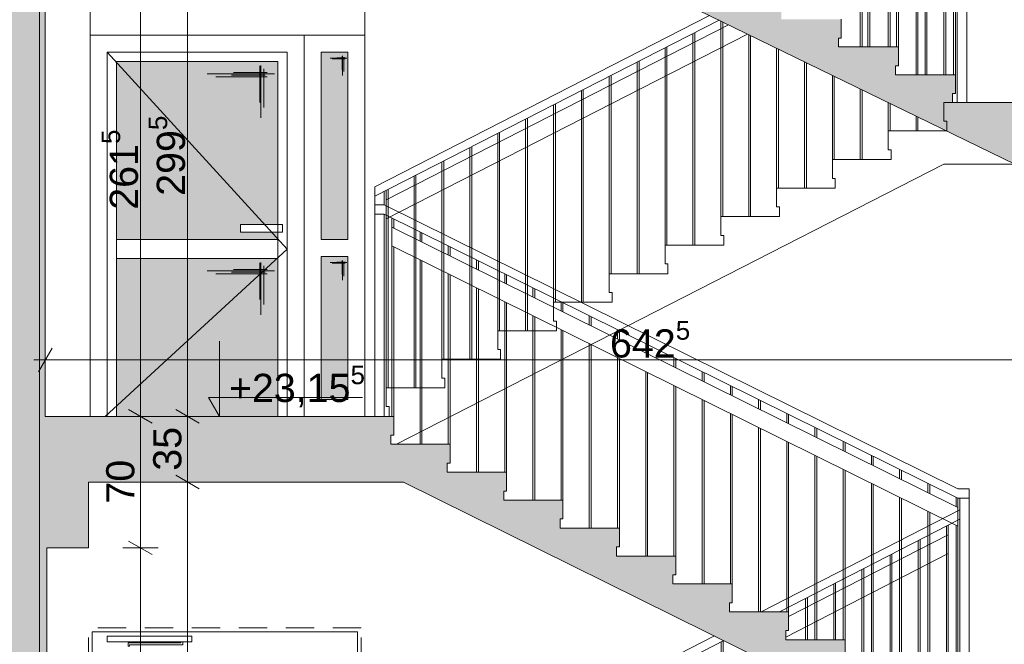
# Paper-space layout 'A-42 PRZEKRÓJ A-A' of a CAD drawing. Header units: millimetres. Extents: x 0 to 1114, y -5 to 726.
# Tile 81 of 92: x 478 to 530, y 413 to 447. Entities that reach past the tile are written whole.
import ezdxf
from ezdxf.xclip import XClip

# ---------------------------------------------------------------- set-up
doc = ezdxf.new("R2010")
doc.units = ezdxf.units.MM
doc.header["$MEASUREMENT"] = 0
doc.header["$XCLIPFRAME"] = 0
for name, pattern in [('DASHDOTX2', [1000, 500, -250, 0, -250]), ('LINIE_3', [25, 15, -10]), ('Przer. długie kreski', [2.5, 1.5, -1]), ('PRZERYWANA', [5.64444, 2.82222, -2.82222]), ('VERDECKT', [381, 254, -127])]:
    doc.linetypes.add(name, pattern=pattern)
for name, color, linetype, lineweight, true_color in [('A__balustrada_Nr_pióra__161', 7, 'Continuous', 5, 0x949494), ('A_osie_Nr_pióra__16', 7, 'Continuous', 5, 0x0f0f0f), ('A_pochwyt_Nr_pióra__161', 7, 'Continuous', 5, 0x949494), ('A_schody_Nr_pióra__9', 7, 'Continuous', 13, 0xadadad), ('A_stolarka_Nr_pióra__254', 7, 'Continuous', 5, 0xfdfdfd), ('A_stolarka_Nr_pióra__9', 7, 'Continuous', 13, 0xadadad), ('A_strop_Nr_pióra__9', 7, 'Continuous', 13, 0xadadad), ('A_widok_Nr_pióra__121', 7, 'Continuous', 5, 0xcacaca)]:
    doc.layers.add(name, color=color, linetype=linetype, lineweight=lineweight, true_color=true_color)
doc.layers.add('A_schody', color=7, linetype='Continuous')
doc.layers.add('A_stolarka', color=7, linetype='Continuous')
for name, color, linetype, lineweight in [('A_schody_Nr_pióra__1', 7, 'Continuous', 20), ('A_strop_Nr_pióra__1', 7, 'Continuous', 20), ('A_wymiary_Nr_pióra__1', 7, 'Continuous', 20), ('A_wymiary_Nr_pióra__2', 8, 'Continuous', 13), ('A_ściany_Nr_pióra__1', 7, 'Continuous', 20)]:
    doc.layers.add(name, color=color, linetype=linetype, lineweight=lineweight)
doc.styles.add('STYL_AUTOMATYCZNY_1', font='arial.ttf')
doc.styles.add('STYL_AUTOMATYCZNY_4', font='arial.ttf')

# ---------------------------------------------------------------- blocks, each defined once
blk = doc.blocks.new('Rysunek_1_1', base_point=(-1560.278, -148.908))
at = {"layer": 'A_schody', "linetype": 'Continuous', "lineweight": 0, "true_color": 0x000000}
h = blk.add_hatch(color=18, dxfattribs=at)
h.paths.add_polyline_path([(81.694, 140.929), (175.424, 140.929), (226.244, 140.929), (306.913, 140.929), (548.587, 140.929), (548.587, 244.87), (543.567, 244.87), (543.567, 243.12), (527.617, 243.12), (527.617, 243.652), (527.767, 243.652), (527.767, 244.652), (524.676, 244.652), (524.676, 245.185), (524.826, 245.185), (524.826, 246.185), (521.735, 246.185), (521.735, 246.718), (521.885, 246.718), (521.885, 247.718), (518.794, 247.718), (518.794, 248.251), (518.944, 248.251), (518.944, 249.251), (515.853, 249.251), (515.853, 249.784), (516.003, 249.784), (516.003, 250.784), (512.912, 250.784), (512.912, 251.317), (513.062, 251.317), (513.062, 252.317), (509.971, 252.317), (509.971, 252.85), (510.121, 252.85), (510.121, 253.85), (507.03, 253.85), (507.03, 254.383), (507.18, 254.383), (507.18, 255.383), (504.089, 255.383), (504.089, 255.916), (504.239, 255.916), (504.239, 256.916), (501.148, 256.916), (501.148, 257.449), (501.298, 257.449), (501.298, 258.449), (498.572, 258.449), (498.207, 258.449), (498.207, 258.982), (498.357, 258.982), (498.357, 259.982), (498.277, 259.982), (479.827, 259.982), (479.827, 286.332), (482.217, 286.332), (482.217, 290.162), (496.884, 290.162), (527.025, 274.725), (529.906, 273.25), (543.567, 273.25), (543.567, 276.2), (527.437, 276.2), (527.437, 276.727), (527.587, 276.727), (527.587, 277.727), (524.454, 277.727), (524.454, 278.255), (524.604, 278.255), (524.604, 279.255), (521.471, 279.255), (521.471, 279.783), (521.621, 279.783), (521.621, 280.783), (518.488, 280.783), (518.488, 281.31), (518.638, 281.31), (518.638, 282.31), (515.505, 282.31), (515.505, 282.838), (515.655, 282.838), (515.655, 283.838), (512.522, 283.838), (512.522, 284.366), (512.672, 284.366), (512.672, 285.366), (509.539, 285.366), (509.539, 285.894), (509.689, 285.894), (509.689, 286.894), (506.556, 286.894), (506.556, 287.421), (506.706, 287.421), (506.706, 288.421), (503.573, 288.421), (503.573, 288.949), (503.723, 288.949), (503.723, 289.949), (500.59, 289.949), (500.59, 290.477), (500.74, 290.477), (500.74, 291.477), (497.79, 291.477), (497.607, 291.477), (497.607, 292.005), (497.757, 292.005), (497.757, 293.005), (497.647, 293.005), (497.497, 293.005), (494.627, 293.005), (479.247, 293.005), (479.217, 293.005), (479.217, 319.235), (481.647, 319.235), (481.647, 323.105), (496.903, 323.105), (527.216, 307.736), (530.839, 305.9), (543.567, 305.9), (543.567, 309.21), (530.456, 309.21), (527.627, 309.21), (527.627, 309.736), (527.777, 309.736), (527.777, 310.736), (524.617, 310.736), (524.617, 311.262), (524.767, 311.262), (524.767, 312.262), (521.607, 312.262), (521.607, 312.788), (521.757, 312.788), (521.757, 313.788), (518.597, 313.788), (518.597, 314.314), (518.747, 314.314), (518.747, 315.314), (515.587, 315.314), (515.587, 315.84), (515.737, 315.84), (515.737, 316.84), (512.577, 316.84), (512.577, 317.366), (512.727, 317.366), (512.727, 318.366), (509.567, 318.366), (509.567, 318.892), (509.717, 318.892), (509.717, 319.892), (506.557, 319.892), (506.557, 320.418), (506.707, 320.418), (506.707, 321.418), (503.547, 321.418), (503.547, 321.944), (503.697, 321.944), (503.697, 322.944), (500.537, 322.944), (500.537, 323.47), (500.687, 323.47), (500.687, 324.47), (497.527, 324.47), (497.527, 324.493), (497.527, 324.996), (497.677, 324.996), (497.677, 325.996), (497.647, 325.996), (497.177, 325.996), (479.547, 325.996), (479.547, 351.996), (481.717, 351.996), (481.717, 355.946), (498.578, 355.946), (527.341, 341.136), (530.809, 339.35), (543.567, 339.35), (543.567, 342.65), (527.677, 342.65), (527.677, 343.181), (527.827, 343.181), (527.827, 344.181), (524.703, 344.181), (524.703, 344.712), (524.853, 344.712), (524.853, 345.712), (521.729, 345.712), (521.729, 346.244), (521.879, 346.244), (521.879, 347.244), (518.755, 347.244), (518.755, 347.775), (518.905, 347.775), (518.905, 348.775), (515.781, 348.775), (515.781, 349.306), (515.931, 349.306), (515.931, 350.306), (512.807, 350.306), (512.807, 350.838), (512.957, 350.838), (512.957, 351.838), (509.833, 351.838), (509.833, 352.369), (509.983, 352.369), (509.983, 353.369), (506.859, 353.369), (506.859, 353.9), (507.009, 353.9), (507.009, 354.9), (503.885, 354.9), (503.885, 355.432), (504.035, 355.432), (504.035, 356.432), (500.911, 356.432), (500.911, 356.963), (501.061, 356.963), (501.061, 357.963), (497.937, 357.963), (497.937, 357.981), (497.937, 358.495), (498.087, 358.495), (498.087, 359.495), (497.607, 359.495), (494.957, 359.495), (479.467, 359.495), (479.467, 385.725), (481.827, 385.725), (481.827, 389.495), (496.894, 389.495), (527.195, 374.445), (530.547, 372.78), (543.567, 372.78), (543.567, 375.94), (527.557, 375.94), (527.557, 376.433), (527.707, 376.433), (527.707, 377.433), (524.551, 377.433), (524.551, 377.926), (524.701, 377.926), (524.701, 378.926), (521.545, 378.926), (521.545, 379.419), (521.695, 379.419), (521.695, 380.419), (518.539, 380.419), (518.539, 380.912), (518.689, 380.912), (518.689, 381.912), (515.533, 381.912), (515.533, 382.405), (515.683, 382.405), (515.683, 383.405), (512.527, 383.405), (512.527, 383.898), (512.677, 383.898), (512.677, 384.898), (509.521, 384.898), (509.521, 385.391), (509.671, 385.391), (509.671, 386.391), (506.515, 386.391), (506.515, 386.884), (506.665, 386.884), (506.665, 387.884), (506.416, 387.884), (503.509, 387.884), (503.509, 388.377), (503.659, 388.377), (503.659, 389.377), (503.413, 389.377), (500.503, 389.377), (500.503, 389.87), (500.653, 389.87), (500.653, 390.87), (500.41, 390.87), (497.813, 390.87), (497.497, 390.87), (497.497, 391.363), (497.647, 391.363), (497.647, 392.363), (479.397, 392.363), (479.397, 418.623), (481.617, 418.623), (481.617, 422.123), (498.369, 422.123), (527.387, 407.759), (531.063, 405.94), (543.567, 405.94), (543.567, 409.28), (527.697, 409.28), (527.697, 409.765), (527.847, 409.765), (527.847, 410.765), (524.697, 410.765), (524.697, 411.25), (524.847, 411.25), (524.847, 412.25), (521.697, 412.25), (521.697, 412.735), (521.847, 412.735), (521.847, 413.735), (518.697, 413.735), (518.697, 414.22), (518.847, 414.22), (518.847, 415.22), (515.697, 415.22), (515.697, 415.705), (515.847, 415.705), (515.847, 416.705), (512.697, 416.705), (512.697, 417.189), (512.847, 417.189), (512.847, 418.189), (509.697, 418.189), (509.697, 418.674), (509.847, 418.674), (509.847, 419.674), (506.697, 419.674), (506.697, 420.159), (506.847, 420.159), (506.847, 421.159), (503.697, 421.159), (503.697, 421.644), (503.847, 421.644), (503.847, 422.644), (500.697, 422.644), (500.697, 423.129), (500.847, 423.129), (500.847, 424.129), (497.697, 424.129), (497.697, 424.614), (497.847, 424.614), (497.847, 425.614), (479.317, 425.614), (479.317, 451.774), (481.707, 451.774), (481.707, 455.544), (496.931, 455.544), (527.257, 440.792), (530.881, 439.03), (543.567, 439.03), (543.567, 442.31), (527.567, 442.31), (527.567, 442.785), (527.717, 442.785), (527.717, 443.785), (524.533, 443.785), (524.533, 444.261), (524.683, 444.261), (524.683, 445.261), (521.499, 445.261), (521.499, 445.737), (521.649, 445.737), (521.649, 446.737), (518.465, 446.737), (518.465, 447.213), (518.615, 447.213), (518.615, 448.213), (515.431, 448.213), (515.431, 448.689), (515.581, 448.689), (515.581, 449.689), (512.397, 449.689), (512.397, 450.165), (512.547, 450.165), (512.547, 451.165), (509.363, 451.165), (509.363, 451.641), (509.513, 451.641), (509.513, 452.641), (506.329, 452.641), (506.329, 453.117), (506.479, 453.117), (506.479, 454.117), (503.295, 454.117), (503.295, 454.593), (503.445, 454.593), (503.445, 455.593), (500.261, 455.593), (500.261, 456.069), (500.411, 456.069), (500.411, 457.069), (497.227, 457.069), (497.227, 457.545), (497.377, 457.545), (497.377, 458.545), (479.247, 458.545), (479.247, 484.675), (481.019, 484.675), (481.019, 488.575), (496.868, 488.575), (530.662, 472.1), (543.567, 472.1), (543.567, 475.18), (527.767, 475.18), (527.767, 475.645), (527.917, 475.645), (527.917, 476.645), (524.761, 476.645), (524.761, 477.11), (524.911, 477.11), (524.911, 478.11), (521.755, 478.11), (521.755, 478.576), (521.905, 478.576), (521.905, 479.576), (518.749, 479.576), (518.749, 480.041), (518.899, 480.041), (518.899, 481.041), (515.743, 481.041), (515.743, 481.507), (515.893, 481.507), (515.893, 482.507), (512.737, 482.507), (512.737, 482.972), (512.887, 482.972), (512.887, 483.972), (509.731, 483.972), (509.731, 484.438), (509.881, 484.438), (509.881, 485.438), (506.725, 485.438), (506.725, 485.903), (506.875, 485.903), (506.875, 486.903), (503.719, 486.903), (503.719, 487.369), (503.869, 487.369), (503.869, 488.369), (500.713, 488.369), (500.713, 488.834), (500.863, 488.834), (500.863, 489.834), (497.707, 489.834), (497.707, 490.3), (497.857, 490.3), (497.857, 491.3), (479.277, 491.3), (479.277, 517.52), (481.377, 517.52), (481.377, 521.533), (478.41, 521.533), (478.41, 524.133), (477.357, 524.133), (352.051, 524.133), (352.051, 536.095), (543.567, 536.095), (543.567, 527.836), (543.567, 524.133), (547.587, 524.133), (547.587, 521.533), (543.567, 521.533), (543.567, 517.54), (548.587, 517.54), (548.587, 540.961), (543.567, 540.961), (543.567, 539.119), (348.996, 539.119), (348.996, 564.681), (346.838, 564.681), (346.838, 562.317), (85.194, 562.317), (85.194, 564.681), (81.694, 564.681), (81.694, 553.481), (85.194, 553.481), (85.194, 558.993), (147.194, 558.993), (147.194, 524.281), (131.294, 524.281), (131.294, 520.056), (146.901, 520.056), (146.901, 517.255), (150.894, 517.255), (150.894, 491.056), (131.644, 491.056), (131.644, 491.558), (131.794, 491.558), (131.794, 492.558), (128.604, 492.558), (128.604, 493.06), (128.754, 493.06), (128.754, 494.06), (125.564, 494.06), (125.564, 494.562), (125.714, 494.562), (125.714, 495.562), (122.524, 495.562), (122.524, 496.065), (122.674, 496.065), (122.674, 497.065), (119.484, 497.065), (119.484, 497.567), (119.634, 497.567), (119.634, 498.567), (116.444, 498.567), (116.444, 499.069), (116.594, 499.069), (116.594, 500.069), (113.404, 500.069), (113.404, 500.571), (113.554, 500.571), (113.554, 501.571), (110.364, 501.571), (110.364, 502.074), (110.514, 502.074), (110.514, 503.074), (107.324, 503.074), (107.324, 503.576), (107.474, 503.576), (107.474, 504.576), (104.284, 504.576), (104.284, 505.078), (104.434, 505.078), (104.434, 506.078), (101.244, 506.078), (101.244, 506.581), (101.394, 506.581), (101.394, 507.581), (98.194, 507.581), (85.194, 507.581), (85.194, 504.381), (101.294, 504.381), (133.823, 488.306), (146.674, 488.306), (146.674, 484.256), (150.694, 484.256), (150.694, 458.206), (131.244, 458.206), (131.244, 458.69), (131.394, 458.69), (131.394, 459.69), (128.264, 459.69), (128.264, 460.174), (128.414, 460.174), (128.414, 461.174), (125.284, 461.174), (125.284, 461.658), (125.434, 461.658), (125.434, 462.658), (122.304, 462.658), (122.304, 463.142), (122.454, 463.142), (122.454, 464.142), (119.324, 464.142), (119.324, 464.626), (119.474, 464.626), (119.474, 465.626), (116.344, 465.626), (116.344, 466.11), (116.494, 466.11), (116.494, 467.11), (113.364, 467.11), (113.364, 467.594), (113.514, 467.594), (113.514, 468.594), (110.384, 468.594), (110.384, 469.078), (110.534, 469.078), (110.534, 470.078), (107.404, 470.078), (107.404, 470.562), (107.554, 470.562), (107.554, 471.562), (104.424, 471.562), (104.424, 472.046), (104.574, 472.046), (104.574, 473.046), (101.444, 473.046), (101.444, 473.531), (101.594, 473.531), (101.594, 474.531), (101.044, 474.531), (85.194, 474.531), (85.194, 471.531), (101.123, 471.531), (133.451, 455.431), (147.014, 455.431), (147.014, 451.371), (150.394, 451.371), (150.394, 425.231), (130.844, 425.231), (130.844, 425.744), (130.994, 425.744), (130.994, 426.744), (127.904, 426.744), (127.904, 427.258), (128.054, 427.258), (128.054, 428.258), (124.964, 428.258), (124.964, 428.771), (125.114, 428.771), (125.114, 429.771), (122.024, 429.771), (122.024, 430.285), (122.174, 430.285), (122.174, 431.285), (119.084, 431.285), (119.084, 431.799), (119.234, 431.799), (119.234, 432.799), (116.144, 432.799), (116.144, 433.312), (116.294, 433.312), (116.294, 434.312), (113.204, 434.312), (113.204, 434.826), (113.354, 434.826), (113.354, 435.826), (110.264, 435.826), (110.264, 436.34), (110.414, 436.34), (110.414, 437.34), (107.324, 437.34), (107.324, 437.853), (107.474, 437.853), (107.474, 438.853), (104.384, 438.853), (104.384, 439.367), (104.534, 439.367), (104.534, 440.367), (101.444, 440.367), (101.444, 440.881), (101.594, 440.881), (101.594, 441.881), (98.394, 441.881), (85.194, 441.881), (85.194, 438.631), (101.54, 438.631), (133.928, 421.956), (146.574, 421.956), (146.574, 418.066), (150.194, 418.066), (150.194, 391.956), (130.844, 391.956), (130.844, 392.467), (130.994, 392.467), (130.994, 393.467), (127.814, 393.467), (127.814, 393.978), (127.964, 393.978), (127.964, 394.978), (124.784, 394.978), (124.784, 395.49), (124.934, 395.49), (124.934, 396.49), (121.754, 396.49), (121.754, 397.001), (121.904, 397.001), (121.904, 398.001), (118.724, 398.001), (118.724, 398.512), (118.874, 398.512), (118.874, 399.512), (115.694, 399.512), (115.694, 400.024), (115.844, 400.024), (115.844, 401.024), (112.664, 401.024), (112.664, 401.535), (112.814, 401.535), (112.814, 402.535), (109.634, 402.535), (109.634, 403.046), (109.784, 403.046), (109.784, 404.046), (106.604, 404.046), (106.604, 404.558), (106.754, 404.558), (106.754, 405.558), (103.574, 405.558), (103.574, 406.069), (103.724, 406.069), (103.724, 407.069), (100.544, 407.069), (100.544, 407.581), (100.694, 407.581), (100.694, 408.581), (97.494, 408.581), (85.194, 408.581), (85.194, 405.431), (100.469, 405.431), (133.448, 388.981), (146.924, 388.981), (146.924, 385.311), (150.794, 385.311), (150.794, 358.881), (131.244, 358.881), (131.244, 359.376), (131.394, 359.376), (131.394, 360.376), (128.244, 360.376), (128.244, 360.871), (128.394, 360.871), (128.394, 361.871), (125.244, 361.871), (125.244, 362.367), (125.394, 362.367), (125.394, 363.367), (122.244, 363.367), (122.244, 363.862), (122.394, 363.862), (122.394, 364.862), (119.244, 364.862), (119.244, 365.358), (119.394, 365.358), (119.394, 366.358), (116.244, 366.358), (116.244, 366.853), (116.394, 366.853), (116.394, 367.853), (113.244, 367.853), (113.244, 368.349), (113.394, 368.349), (113.394, 369.349), (110.244, 369.349), (110.244, 369.844), (110.394, 369.844), (110.394, 370.844), (107.244, 370.844), (107.244, 371.34), (107.394, 371.34), (107.394, 372.34), (104.244, 372.34), (104.244, 372.835), (104.394, 372.835), (104.394, 373.835), (101.244, 373.835), (101.244, 374.331), (101.394, 374.331), (101.394, 375.331), (98.194, 375.331), (85.194, 375.331), (85.194, 372.331), (100.9, 372.331), (134.251, 355.706), (146.737, 355.706), (146.737, 352.136), (150.694, 352.136), (150.694, 325.906), (150.494, 325.906), (131.144, 325.906), (131.144, 326.408), (131.294, 326.408), (131.294, 327.408), (128.164, 327.408), (128.164, 327.91), (128.314, 327.91), (128.314, 328.91), (125.184, 328.91), (125.184, 329.412), (125.334, 329.412), (125.334, 330.412), (122.204, 330.412), (122.204, 330.915), (122.354, 330.915), (122.354, 331.915), (119.224, 331.915), (119.224, 332.417), (119.374, 332.417), (119.374, 333.417), (116.244, 333.417), (116.244, 333.919), (116.394, 333.919), (116.394, 334.919), (113.264, 334.919), (113.264, 335.421), (113.414, 335.421), (113.414, 336.421), (110.284, 336.421), (110.284, 336.924), (110.434, 336.924), (110.434, 337.924), (107.304, 337.924), (107.304, 338.426), (107.454, 338.426), (107.454, 339.426), (104.324, 339.426), (104.324, 339.928), (104.474, 339.928), (104.474, 340.928), (101.344, 340.928), (101.344, 341.431), (101.494, 341.431), (101.494, 342.431), (98.294, 342.431), (85.194, 342.431), (85.194, 339.231), (101.379, 339.231), (134.06, 322.756), (146.544, 322.756), (146.544, 319.066), (150.494, 319.066), (150.494, 292.856), (130.894, 292.856), (130.844, 292.856), (130.844, 293.321), (130.994, 293.321), (130.994, 294.321), (127.884, 294.321), (127.884, 294.787), (128.034, 294.787), (128.034, 295.787), (124.924, 295.787), (124.924, 296.253), (125.074, 296.253), (125.074, 297.253), (121.964, 297.253), (121.964, 297.719), (122.114, 297.719), (122.114, 298.719), (119.004, 298.719), (119.004, 299.185), (119.154, 299.185), (119.154, 300.185), (116.044, 300.185), (116.044, 300.651), (116.194, 300.651), (116.194, 301.651), (113.084, 301.651), (113.084, 302.117), (113.234, 302.117), (113.234, 303.117), (110.124, 303.117), (110.124, 303.583), (110.274, 303.583), (110.274, 304.583), (107.164, 304.583), (107.164, 305.049), (107.314, 305.049), (107.314, 306.049), (104.204, 306.049), (104.204, 306.515), (104.354, 306.515), (104.354, 307.515), (101.244, 307.515), (101.244, 307.981), (101.394, 307.981), (101.394, 308.981), (98.194, 308.981), (85.194, 308.981), (85.194, 306.131), (100.659, 306.131), (132.664, 290.281), (147.001, 290.281), (147.001, 286.281), (150.794, 286.281), (150.894, 286.281), (150.894, 260.081), (150.794, 260.081), (131.544, 260.081), (131.544, 260.54), (131.694, 260.54), (131.694, 261.54), (128.514, 261.54), (128.514, 261.999), (128.664, 261.999), (128.664, 262.999), (125.484, 262.999), (125.484, 263.458), (125.634, 263.458), (125.634, 264.458), (122.454, 264.458), (122.454, 264.917), (122.604, 264.917), (122.604, 265.917), (119.424, 265.917), (119.424, 266.376), (119.574, 266.376), (119.574, 267.376), (116.394, 267.376), (116.394, 267.835), (116.544, 267.835), (116.544, 268.835), (113.364, 268.835), (113.364, 269.294), (113.514, 269.294), (113.514, 270.294), (110.334, 270.294), (110.334, 270.753), (110.484, 270.753), (110.484, 271.753), (107.304, 271.753), (107.304, 272.212), (107.454, 272.212), (107.454, 273.212), (104.274, 273.212), (104.274, 273.671), (104.424, 273.671), (104.424, 274.671), (101.244, 274.671), (101.244, 275.131), (101.394, 275.131), (101.394, 276.131), (98.194, 276.131), (85.194, 276.131), (85.194, 276.281), (81.694, 276.281), (81.694, 161.081)])
h.paths.add_polyline_path([(85.194, 241.081), (99.89, 241.081), (133.69, 224.181), (146.852, 224.181), (146.852, 220.611), (150.594, 220.611), (150.594, 194.081), (134.194, 194.081), (130.994, 194.081), (130.844, 194.081), (130.844, 194.581), (130.994, 194.581), (130.994, 195.581), (127.874, 195.581), (127.874, 196.081), (128.024, 196.081), (128.024, 197.081), (124.904, 197.081), (124.904, 197.581), (125.054, 197.581), (125.054, 198.581), (121.934, 198.581), (121.934, 199.081), (122.084, 199.081), (122.084, 200.081), (118.964, 200.081), (118.964, 200.581), (119.114, 200.581), (119.114, 201.581), (115.994, 201.581), (115.994, 202.081), (116.144, 202.081), (116.144, 203.081), (113.024, 203.081), (113.024, 203.581), (113.174, 203.581), (113.174, 204.581), (110.054, 204.581), (110.054, 205.081), (110.204, 205.081), (110.204, 206.081), (107.084, 206.081), (107.084, 206.581), (107.234, 206.581), (107.234, 207.581), (104.114, 207.581), (104.114, 208.081), (104.264, 208.081), (104.264, 209.081), (101.144, 209.081), (101.144, 209.581), (101.294, 209.581), (101.294, 210.581), (85.694, 210.581), (85.194, 210.581)], flags=0)
h.paths.add_polyline_path([(85.194, 207.481), (100.985, 207.481), (134.051, 190.781), (147.294, 190.781), (147.294, 187.311), (150.694, 187.311), (150.694, 161.081), (129.144, 161.081), (129.144, 161.711), (129.294, 161.711), (129.294, 162.711), (126.2, 162.711), (126.2, 163.341), (126.35, 163.341), (126.35, 164.341), (123.255, 164.341), (123.255, 164.971), (123.405, 164.971), (123.405, 165.971), (120.311, 165.971), (120.311, 166.601), (120.461, 166.601), (120.461, 167.601), (117.366, 167.601), (117.366, 168.231), (117.516, 168.231), (117.516, 169.231), (114.422, 169.231), (114.422, 169.861), (114.572, 169.861), (114.572, 170.861), (111.477, 170.861), (111.477, 171.491), (111.627, 171.491), (111.627, 172.491), (108.533, 172.491), (108.533, 173.121), (108.683, 173.121), (108.683, 174.121), (105.588, 174.121), (105.588, 174.751), (105.738, 174.751), (105.738, 175.751), (102.644, 175.751), (102.644, 176.381), (102.794, 176.381), (102.794, 177.381), (99.594, 177.381), (85.694, 177.381), (85.194, 177.381)], flags=0)
h.paths.add_polyline_path([(98.194, 243.581), (85.194, 243.581), (85.194, 273.581), (100.052, 273.581), (134.109, 257.181), (146.856, 257.181), (146.856, 253.581), (150.794, 253.581), (150.794, 227.081), (131.244, 227.081), (131.244, 227.581), (131.394, 227.581), (131.394, 228.581), (128.244, 228.581), (128.244, 229.081), (128.394, 229.081), (128.394, 230.081), (125.244, 230.081), (125.244, 230.581), (125.394, 230.581), (125.394, 231.581), (122.244, 231.581), (122.244, 232.081), (122.394, 232.081), (122.394, 233.081), (119.244, 233.081), (119.244, 233.581), (119.394, 233.581), (119.394, 234.581), (116.244, 234.581), (116.244, 235.081), (116.394, 235.081), (116.394, 236.081), (113.244, 236.081), (113.244, 236.581), (113.394, 236.581), (113.394, 237.581), (110.244, 237.581), (110.244, 238.081), (110.394, 238.081), (110.394, 239.081), (107.244, 239.081), (107.244, 239.581), (107.394, 239.581), (107.394, 240.581), (104.244, 240.581), (104.244, 241.081), (104.394, 241.081), (104.394, 242.081), (101.244, 242.081), (101.244, 242.581), (101.394, 242.581), (101.394, 243.581)], flags=0)
h.paths.add_polyline_path([(172.924, 149.057), (153.247, 149.057), (153.247, 526.588), (172.924, 526.588)], flags=0)
h.paths.add_polyline_path([(153.247, 529.128), (153.247, 540.019), (153.247, 558.993), (197.906, 558.993), (197.906, 529.128), (175.424, 529.128)], flags=0)
h.paths.add_polyline_path([(175.424, 458.356), (175.424, 487.895), (224.744, 487.895), (224.744, 479.356), (226.244, 479.356), (226.244, 491.056), (175.424, 491.056), (175.424, 520.915), (224.744, 520.915), (224.744, 512.056), (226.244, 512.056), (226.244, 526.757), (254.323, 526.757), (254.323, 149.057), (226.244, 149.057), (226.244, 161.081), (175.424, 161.081), (175.424, 190.716), (224.744, 190.716), (224.744, 182.081), (226.244, 182.081), (226.244, 194.081), (175.424, 194.081), (175.424, 223.904), (224.744, 223.904), (224.744, 215.081), (226.244, 215.081), (226.244, 227.081), (175.424, 227.081), (175.424, 257.094), (224.744, 257.094), (224.744, 248.081), (226.244, 248.081), (226.244, 260.081), (175.424, 260.081), (175.424, 289.86), (224.744, 289.86), (224.744, 281.081), (226.244, 281.081), (226.244, 292.856), (175.424, 292.856), (175.424, 322.879), (224.744, 322.879), (224.744, 313.856), (226.244, 313.856), (226.244, 325.906), (175.424, 325.906), (175.424, 355.9), (224.744, 355.9), (224.744, 346.906), (226.244, 346.906), (226.244, 359.081), (175.424, 359.081), (175.424, 388.92), (224.744, 388.92), (224.744, 380.081), (226.244, 380.081), (226.244, 392.156), (175.424, 392.156), (175.424, 421.855), (224.744, 421.855), (224.744, 413.156), (226.244, 413.156), (226.244, 425.381), (175.424, 425.381), (175.424, 454.875), (224.744, 454.875), (224.744, 446.381), (226.244, 446.381), (226.244, 458.356)], flags=0)
h.paths.add_polyline_path([(224.744, 529.128), (198.906, 529.128), (198.906, 558.993), (214.553, 558.993), (214.553, 554.428), (218.278, 554.428), (218.278, 558.993), (280.423, 558.993), (280.423, 554.428), (284.064, 554.428), (284.064, 558.993), (332.796, 558.993), (346.125, 558.993), (346.125, 552.476), (347.029, 552.476), (347.029, 524.133), (332.796, 524.133), (311.061, 524.133), (311.061, 529.128), (305.413, 529.128), (256.333, 529.128), (254.833, 529.128), (226.244, 529.128)], flags=0)
h.paths.add_polyline_path([(255.709, 227.081), (255.709, 253.581), (259.467, 253.581), (259.467, 256.491), (278.972, 256.491), (278.972, 253.581), (283.324, 253.581), (283.324, 248.081), (285.053, 248.081), (285.053, 260.081), (256.323, 260.081), (255.823, 260.081), (255.823, 286.356), (258.688, 286.356), (258.688, 289.266), (279.283, 289.266), (279.283, 286.356), (283.254, 286.356), (283.254, 281.081), (285.053, 281.081), (285.053, 292.856), (256.323, 292.856), (255.823, 292.856), (255.823, 319.066), (258.343, 319.066), (258.343, 322.256), (279.153, 322.256), (279.153, 319.066), (283.634, 319.066), (283.634, 313.856), (285.053, 313.856), (285.053, 325.906), (256.323, 325.906), (255.823, 325.906), (255.823, 352.136), (258.283, 352.136), (258.283, 355.416), (279.133, 355.416), (279.133, 352.136), (283.504, 352.136), (283.504, 346.906), (285.053, 346.906), (285.053, 359.081), (256.323, 359.081), (255.823, 359.081), (255.823, 385.311), (258.573, 385.311), (258.573, 388.571), (279.593, 388.571), (279.593, 385.311), (283.494, 385.311), (283.494, 380.081), (285.053, 380.081), (285.053, 392.156), (256.323, 392.156), (255.823, 392.156), (255.823, 418.066), (258.523, 418.066), (258.523, 421.666), (279.293, 421.666), (279.293, 418.066), (283.494, 418.066), (283.494, 413.156), (285.053, 413.156), (285.053, 425.381), (256.323, 425.381), (255.823, 425.381), (255.823, 451.371), (258.099, 451.371), (258.099, 455.501), (279.815, 455.501), (279.815, 451.371), (283.574, 451.371), (283.574, 446.381), (285.053, 446.381), (285.053, 458.356), (256.323, 458.356), (255.823, 458.356), (255.823, 484.206), (258.703, 484.206), (258.703, 488.306), (279.604, 488.306), (279.583, 484.206), (283.574, 484.206), (283.574, 479.356), (285.053, 479.356), (285.053, 491.056), (256.323, 491.056), (255.823, 491.056), (255.823, 517.226), (258.689, 517.226), (258.689, 519.525), (258.689, 521.328), (255.923, 521.328), (255.923, 528.128), (283.474, 528.128), (283.474, 521.328), (279.543, 521.328), (279.543, 517.226), (283.674, 517.226), (283.674, 512.056), (285.053, 512.056), (285.053, 527.628), (305.413, 527.628), (305.413, 149.057), (285.053, 149.057), (285.053, 161.081), (256.323, 161.081), (255.823, 161.081), (255.823, 187.581), (258.382, 187.581), (258.382, 190.681), (279.823, 190.681), (279.823, 187.581), (283.474, 187.581), (283.474, 182.081), (285.053, 182.081), (285.053, 194.081), (256.323, 194.081), (255.823, 194.081), (255.823, 220.581), (258.433, 220.581), (258.433, 223.491), (279.303, 223.491), (279.303, 220.581), (283.413, 220.581), (283.413, 215.081), (285.053, 215.081), (285.053, 227.081), (256.209, 227.081)], flags=0)
h.paths.add_polyline_path([(306.913, 289.828), (477.357, 289.828), (477.357, 260.081), (306.913, 260.081)], flags=0)
h.paths.add_polyline_path([(458.097, 161.081), (306.913, 161.081), (306.913, 190.96), (458.097, 190.96)], flags=0)
h.paths.add_polyline_path([(306.913, 458.356), (306.913, 488.028), (477.357, 488.028), (477.357, 458.356)], flags=0)
h.paths.add_polyline_path([(306.913, 425.381), (306.913, 455.328), (477.357, 455.328), (477.357, 425.381)], flags=0)
h.paths.add_polyline_path([(477.357, 392.156), (306.913, 392.156), (306.913, 422.353), (477.357, 422.353), (477.357, 392.363)], flags=0)
h.paths.add_polyline_path([(477.357, 491.056), (306.913, 491.056), (306.913, 521.064), (477.357, 521.064)], flags=0)
h.paths.add_polyline_path([(306.913, 193.881), (306.913, 224.053), (477.357, 224.053), (477.357, 193.881), (458.097, 193.881)], flags=0)
h.paths.add_polyline_path([(306.913, 325.906), (306.913, 356.053), (477.357, 356.053), (477.357, 325.906)], flags=0)
h.paths.add_polyline_path([(306.913, 389.128), (477.357, 389.128), (477.357, 359.081), (306.913, 359.081)], flags=0)
h.paths.add_polyline_path([(477.357, 292.856), (306.913, 292.856), (306.913, 322.878), (477.357, 322.878)], flags=0)
h.paths.add_polyline_path([(306.913, 257.053), (477.357, 257.053), (477.357, 227.081), (306.913, 227.081)], flags=0)
h.paths.add_polyline_path([(460.097, 161.23), (459.597, 161.23), (459.597, 190.96), (477.357, 190.96), (477.357, 187.48), (482.007, 187.48), (482.007, 190.96), (498.336, 190.96), (519.447, 181.159), (521.347, 180.277), (521.347, 179.775), (543.567, 179.775), (543.567, 161.23)], flags=0)
h.paths.add_polyline_path([(479.747, 220.551), (482.078, 220.551), (482.078, 224.303), (496.973, 224.303), (527.249, 209.225), (530.883, 207.415), (543.567, 207.415), (543.567, 182.775), (522.45, 182.775), (519.677, 182.775), (519.677, 184.164), (516.687, 184.164), (516.687, 185.552), (513.697, 185.552), (513.697, 186.94), (510.707, 186.94), (510.707, 188.328), (507.717, 188.328), (507.717, 189.716), (504.727, 189.716), (504.727, 191.104), (501.737, 191.104), (501.737, 192.492), (498.747, 192.492), (498.747, 193.881), (497.557, 193.881), (479.747, 193.881)], flags=0)
h.paths.add_polyline_path([(479.827, 253.051), (481.977, 253.051), (481.977, 256.781), (498.162, 256.781), (527.183, 241.654), (528.401, 241.02), (529.443, 241.02), (543.567, 241.02), (543.567, 210.76), (530.484, 210.76), (527.727, 210.76), (527.727, 211.236), (527.877, 211.236), (527.877, 212.236), (524.74, 212.236), (524.74, 212.712), (524.89, 212.712), (524.89, 213.712), (521.753, 213.712), (521.753, 214.189), (521.903, 214.189), (521.903, 215.189), (518.766, 215.189), (518.766, 215.665), (518.916, 215.665), (518.916, 216.665), (515.779, 216.665), (515.779, 217.142), (515.929, 217.142), (515.929, 218.142), (512.792, 218.142), (512.792, 218.618), (512.942, 218.618), (512.942, 219.618), (509.805, 219.618), (509.805, 220.095), (509.955, 220.095), (509.955, 221.095), (506.818, 221.095), (506.818, 221.571), (506.968, 221.571), (506.968, 222.571), (503.831, 222.571), (503.831, 223.048), (503.981, 223.048), (503.981, 224.048), (500.844, 224.048), (500.844, 224.524), (500.994, 224.524), (500.994, 225.524), (497.994, 225.524), (497.857, 225.524), (497.857, 226.001), (498.007, 226.001), (498.007, 227.001), (497.597, 227.001), (479.827, 227.001)], flags=0)
at = {"layer": 'A_stolarka', "linetype": 'Continuous', "lineweight": 0, "true_color": 0x2d2d2d}
for points in [[(493.983, 435.014), (495.407, 435.014), (495.407, 444.992), (493.983, 444.992)], [(491.683, 435.409), (489.704, 435.409), (489.704, 435.819), (491.683, 435.819), (491.683, 444.492), (483.107, 444.492), (483.107, 435.014), (491.683, 435.014)], [(495.407, 426.514), (495.407, 434.114), (493.983, 434.114), (493.983, 426.514)], [(491.683, 434.014), (483.107, 434.014), (483.107, 425.614), (491.683, 425.614)]]:
    blk.add_hatch(color=250, dxfattribs=at).paths.add_polyline_path(points)
at = {"layer": 'A__balustrada_Nr_pióra__161', "color": 252, "linetype": 'Continuous', "lineweight": 5, "true_color": 0x949494}
for p, q in [((523.066, 445.261), (523.066, 455.071)), ((523.166, 445.261), (523.166, 455.022)), ((528.317, 442.31), (528.317, 454.785)), ((524.583, 445.261), (524.583, 454.333)), ((524.683, 445.261), (524.683, 454.284)), ((527.717, 443.785), (527.717, 454.291)), ((527.817, 442.31), (527.817, 454.291)), ((526.1, 443.785), (526.1, 453.595)), ((526.2, 443.785), (526.2, 453.546)), ((527.617, 443.785), (527.617, 452.857)), ((496.847, 425.614), (496.847, 436.862)), ((497.347, 436.366), (496.847, 436.366)), ((497.347, 425.614), (497.347, 436.366)), ((497.747, 425.614), (497.747, 436.168)), ((497.847, 435.622), (497.847, 436.118)), ((499.247, 434.929), (499.247, 435.425)), ((499.347, 434.88), (499.347, 435.376)), ((497.847, 425.614), (497.847, 434.63)), ((500.747, 434.187), (500.747, 434.683)), ((500.847, 434.137), (500.847, 434.633)), ((499.247, 424.129), (499.247, 433.937)), ((499.347, 424.129), (499.347, 433.888)), ((502.247, 433.444), (502.247, 433.94)), ((502.347, 433.395), (502.347, 433.891)), ((500.747, 424.129), (500.747, 433.195)), ((500.847, 424.129), (500.847, 433.145)), ((503.747, 432.702), (503.747, 433.198)), ((503.747, 432.702), (503.747, 433.198)), ((503.847, 432.652), (503.847, 433.148)), ((503.847, 432.652), (503.847, 433.148)), ((502.247, 422.644), (502.247, 432.452)), ((502.347, 422.644), (502.347, 432.403)), ((505.247, 431.959), (505.247, 432.455)), ((505.247, 431.959), (505.247, 432.455)), ((505.347, 431.91), (505.347, 432.406)), ((505.347, 431.91), (505.347, 432.406)), ((503.747, 422.644), (503.747, 431.71)), ((503.747, 422.644), (503.747, 431.71)), ((503.847, 422.644), (503.847, 431.66)), ((503.847, 422.644), (503.847, 431.66)), ((506.747, 431.217), (506.747, 431.713)), ((506.747, 431.217), (506.747, 431.713)), ((506.847, 431.167), (506.847, 431.663)), ((506.847, 431.167), (506.847, 431.663)), ((505.247, 421.159), (505.247, 430.967)), ((505.247, 421.159), (505.247, 430.967)), ((505.347, 421.159), (505.347, 430.918)), ((505.347, 421.159), (505.347, 430.918)), ((508.247, 430.474), (508.247, 430.97)), ((508.247, 430.474), (508.247, 430.97)), ((508.347, 430.425), (508.347, 430.921)), ((508.347, 430.425), (508.347, 430.921)), ((506.747, 421.159), (506.747, 430.225)), ((506.747, 421.159), (506.747, 430.225)), ((506.847, 421.159), (506.847, 430.175)), ((506.847, 421.159), (506.847, 430.175)), ((509.747, 429.732), (509.747, 430.228)), ((509.747, 429.732), (509.747, 430.228)), ((509.847, 429.682), (509.847, 430.178)), ((509.847, 429.682), (509.847, 430.178)), ((508.247, 419.674), (508.247, 429.482)), ((508.247, 419.674), (508.247, 429.482)), ((508.347, 419.674), (508.347, 429.433)), ((508.347, 419.674), (508.347, 429.433)), ((511.247, 428.989), (511.247, 429.485)), ((511.347, 428.94), (511.347, 429.436)), ((509.747, 419.674), (509.747, 428.74)), ((509.747, 419.674), (509.747, 428.74)), ((509.847, 419.674), (509.847, 428.69)), ((509.847, 419.674), (509.847, 428.69)), ((512.747, 428.247), (512.747, 428.743)), ((512.847, 428.197), (512.847, 428.693)), ((511.247, 418.189), (511.247, 427.997)), ((511.347, 418.189), (511.347, 427.948)), ((514.247, 427.504), (514.247, 428)), ((514.347, 427.455), (514.347, 427.951)), ((512.747, 418.189), (512.747, 427.255)), ((515.747, 426.762), (515.747, 427.258)), ((512.847, 418.189), (512.847, 427.205)), ((515.847, 426.712), (515.847, 427.208)), ((514.247, 416.705), (514.247, 426.512)), ((514.347, 416.705), (514.347, 426.463)), ((517.247, 426.019), (517.247, 426.515)), ((517.347, 425.97), (517.347, 426.466)), ((515.747, 416.705), (515.747, 425.77)), ((515.847, 416.705), (515.847, 425.72)), ((518.747, 425.277), (518.747, 425.773)), ((518.847, 425.227), (518.847, 425.723)), ((517.247, 415.22), (517.247, 425.027)), ((517.347, 415.22), (517.347, 424.978)), ((520.247, 424.534), (520.247, 425.03)), ((520.347, 424.485), (520.347, 424.981)), ((518.747, 415.22), (518.747, 424.285)), ((518.847, 415.22), (518.847, 424.235)), ((521.747, 423.792), (521.747, 424.288)), ((521.847, 423.742), (521.847, 424.239)), ((520.247, 413.735), (520.247, 423.542)), ((520.347, 413.735), (520.347, 423.493)), ((523.247, 423.049), (523.247, 423.546)), ((523.347, 423), (523.347, 423.496)), ((521.747, 413.735), (521.747, 422.8)), ((521.847, 413.735), (521.847, 422.75)), ((524.747, 422.307), (524.747, 422.803)), ((524.847, 422.257), (524.847, 422.754)), ((523.247, 412.25), (523.247, 422.057)), ((523.347, 412.25), (523.347, 422.008)), ((526.247, 421.564), (526.247, 422.061)), ((526.347, 421.515), (526.347, 422.011)), ((524.747, 412.25), (524.747, 421.315)), ((524.847, 412.25), (524.847, 421.265)), ((527.747, 420.822), (527.747, 421.318)), ((527.847, 410.765), (527.847, 421.269)), ((526.247, 410.765), (526.247, 420.572)), ((526.347, 410.765), (526.347, 420.523)), ((527.747, 410.765), (527.747, 419.83))]:
    blk.add_line(p, q, dxfattribs=at)
at = {"layer": 'A_osie_Nr_pióra__16', "color": 250, "linetype": 'DASHDOTX2', "lineweight": 5, "true_color": 0x0f0f0f}
blk.add_line((479.019, 533.433), (479.019, 175.184), dxfattribs=at)
at = {"layer": 'A_pochwyt_Nr_pióra__161', "color": 252, "linetype": 'Continuous', "lineweight": 5, "true_color": 0x949494}
for p, q in [((497.347, 436.862), (496.847, 436.862)), ((527.847, 421.765), (497.347, 436.862)), ((527.847, 421.269), (497.347, 436.366)), ((527.847, 420.773), (497.747, 435.672)), ((527.847, 419.78), (497.747, 434.68)), ((527.847, 421.765), (528.447, 421.765)), ((528.447, 421.765), (528.447, 409.28)), ((528.447, 421.269), (527.847, 421.269)), ((527.947, 421.269), (527.947, 409.28))]:
    blk.add_line(p, q, dxfattribs=at)
at = {"layer": 'A_schody_Nr_pióra__1', "color": 7, "linetype": 'Continuous', "lineweight": 20}
for p, q in [((496.931, 455.544), (530.881, 439.03)), ((521.649, 445.737), (521.649, 446.737)), ((521.649, 445.737), (521.499, 445.737)), ((521.499, 445.261), (521.499, 445.737)), ((524.683, 445.261), (521.499, 445.261)), ((524.683, 444.261), (524.683, 445.261)), ((524.683, 444.261), (524.533, 444.261)), ((524.533, 443.785), (524.533, 444.261)), ((527.717, 443.785), (524.533, 443.785)), ((527.717, 442.785), (527.717, 443.785)), ((527.717, 442.785), (527.567, 442.785)), ((527.567, 442.31), (527.567, 442.785)), ((497.847, 425.614), (494.717, 425.614)), ((497.847, 424.614), (497.847, 425.614)), ((497.847, 424.614), (497.697, 424.614)), ((497.697, 424.129), (497.697, 424.614)), ((500.847, 424.129), (497.697, 424.129)), ((500.847, 423.129), (500.847, 424.129)), ((500.847, 423.129), (500.697, 423.129)), ((500.697, 422.644), (500.697, 423.129)), ((503.847, 422.644), (500.697, 422.644)), ((503.847, 421.644), (503.847, 422.644)), ((498.369, 422.123), (531.063, 405.94)), ((503.847, 421.644), (503.697, 421.644)), ((503.697, 421.159), (503.697, 421.644)), ((506.847, 421.159), (503.697, 421.159)), ((506.847, 420.159), (506.847, 421.159)), ((506.847, 420.159), (506.697, 420.159)), ((506.697, 419.674), (506.697, 420.159)), ((509.847, 419.674), (506.697, 419.674)), ((509.847, 418.674), (509.847, 419.674)), ((509.847, 418.674), (509.697, 418.674)), ((509.697, 418.189), (509.697, 418.674)), ((512.847, 418.189), (509.697, 418.189)), ((512.847, 417.189), (512.847, 418.189)), ((512.847, 417.189), (512.697, 417.189)), ((512.697, 416.705), (512.697, 417.189)), ((515.847, 416.705), (512.697, 416.705)), ((515.847, 415.705), (515.847, 416.705)), ((515.847, 415.705), (515.697, 415.705)), ((515.697, 415.22), (515.697, 415.705)), ((518.847, 415.22), (515.697, 415.22)), ((518.847, 414.22), (518.847, 415.22)), ((518.847, 414.22), (518.697, 414.22)), ((518.697, 413.735), (518.697, 414.22)), ((521.847, 413.735), (518.697, 413.735)), ((521.847, 412.735), (521.847, 413.735))]:
    blk.add_line(p, q, dxfattribs=at)
at = {"layer": 'A_schody_Nr_pióra__9', "color": 253, "linetype": 'PRZERYWANA', "lineweight": 13, "true_color": 0xadadad}
for p, q in [((527.107, 441.31), (527.107, 442.31)), ((527.107, 442.31), (530.254, 442.31)), ((527.107, 441.31), (527.257, 441.31)), ((527.257, 440.792), (527.257, 441.31))]:
    blk.add_line(p, q, dxfattribs=at)
at = {"layer": 'A_schody_Nr_pióra__9', "color": 253, "linetype": 'Continuous', "lineweight": 13, "true_color": 0xadadad}
for p, q in [((524.141, 439.792), (524.141, 440.792)), ((524.141, 440.792), (527.257, 440.792)), ((524.141, 439.792), (524.291, 439.792)), ((524.291, 439.274), (524.291, 439.792)), ((497.988, 424.129), (527.106, 439.03)), ((521.175, 438.274), (521.175, 439.274)), ((521.175, 439.274), (524.291, 439.274)), ((521.175, 438.274), (521.325, 438.274)), ((521.325, 437.756), (521.325, 438.274)), ((518.209, 436.756), (518.209, 437.756)), ((518.209, 437.756), (521.325, 437.756)), ((518.209, 436.756), (518.359, 436.756)), ((518.359, 436.239), (518.359, 436.756)), ((515.243, 435.239), (515.243, 436.239)), ((515.243, 436.239), (518.359, 436.239)), ((515.243, 435.239), (515.393, 435.239)), ((515.393, 434.721), (515.393, 435.239)), ((512.277, 433.721), (512.277, 434.721)), ((512.277, 434.721), (515.393, 434.721)), ((512.277, 433.721), (512.427, 433.721)), ((512.427, 433.203), (512.427, 433.721)), ((509.311, 432.203), (509.311, 433.203)), ((509.311, 433.203), (512.427, 433.203)), ((509.311, 432.203), (509.461, 432.203)), ((509.461, 431.685), (509.461, 432.203)), ((506.345, 430.685), (506.345, 431.685)), ((506.345, 431.685), (509.461, 431.685)), ((506.345, 430.685), (506.495, 430.685)), ((506.495, 430.168), (506.495, 430.685)), ((503.379, 429.168), (503.379, 430.168)), ((503.379, 430.168), (506.495, 430.168)), ((503.379, 429.168), (503.529, 429.168)), ((503.529, 428.65), (503.529, 429.168)), ((500.413, 427.65), (500.413, 428.65)), ((500.413, 428.65), (503.529, 428.65)), ((500.413, 427.65), (500.563, 427.65)), ((500.563, 427.132), (500.563, 427.65)), ((497.447, 426.132), (497.447, 427.132)), ((497.447, 427.132), (500.563, 427.132)), ((497.447, 426.132), (497.597, 426.132)), ((497.597, 425.614), (497.597, 426.132))]:
    blk.add_line(p, q, dxfattribs=at)
at = {"layer": 'A_stolarka_Nr_pióra__254', "color": 7, "linetype": 'Continuous', "lineweight": 5, "true_color": 0xfdfdfd}
for p, q in [((495.362, 444.672), (494.468, 444.672)), ((495.267, 444.632), (494.581, 444.632)), ((495.241, 444.652), (494.791, 444.652)), ((495.267, 444.688), (494.817, 444.688)), ((495.106, 444.775), (495.106, 444.045)), ((495.131, 444.786), (495.131, 443.741)), ((495.191, 444.72), (495.191, 443.949)), ((490.721, 444.251), (490.721, 442.306)), ((490.787, 444.281), (490.787, 441.493)), ((490.947, 444.106), (490.947, 442.048)), ((491.503, 443.839), (487.928, 443.839)), ((491.125, 443.678), (488.381, 443.678)), ((491.018, 443.761), (489.218, 443.761)), ((491.125, 443.905), (489.325, 443.905)), ((490.721, 433.773), (490.721, 431.828)), ((490.787, 433.803), (490.787, 431.015)), ((490.947, 433.628), (490.947, 431.57)), ((495.362, 433.794), (494.468, 433.794)), ((495.267, 433.754), (494.581, 433.754)), ((495.241, 433.774), (494.791, 433.774)), ((495.267, 433.81), (494.817, 433.81)), ((495.106, 433.897), (495.106, 433.167)), ((495.131, 433.908), (495.131, 432.863)), ((495.191, 433.842), (495.191, 433.071)), ((491.503, 433.361), (487.928, 433.361)), ((491.125, 433.2), (488.381, 433.2)), ((491.018, 433.283), (489.218, 433.283)), ((491.125, 433.427), (489.325, 433.427))]:
    blk.add_line(p, q, dxfattribs=at)
at = {"layer": 'A_stolarka_Nr_pióra__9', "color": 253, "linetype": 'Continuous', "lineweight": 13, "true_color": 0xadadad}
for p, q in [((481.707, 451.614), (481.707, 425.614)), ((496.307, 451.614), (496.307, 425.614)), ((481.707, 445.892), (496.307, 445.892)), ((493.083, 445.892), (493.083, 425.614)), ((482.607, 444.992), (482.607, 425.614)), ((482.607, 444.992), (492.183, 444.992)), ((492.183, 444.992), (492.183, 425.614)), ((493.983, 444.992), (495.407, 444.992)), ((493.983, 444.992), (493.983, 435.014)), ((495.407, 444.992), (495.407, 435.014)), ((483.107, 444.492), (483.107, 425.614)), ((483.107, 444.492), (491.683, 444.492)), ((491.683, 444.492), (491.683, 425.614)), ((489.704, 435.819), (489.704, 435.409)), ((491.929, 435.819), (489.704, 435.819)), ((491.929, 435.409), (491.929, 435.819)), ((489.704, 435.409), (491.929, 435.409)), ((491.683, 435.014), (483.107, 435.014)), ((495.407, 435.014), (493.983, 435.014)), ((495.407, 434.114), (493.983, 434.114)), ((493.983, 434.114), (493.983, 426.514)), ((495.407, 434.114), (495.407, 426.514)), ((491.683, 434.014), (483.107, 434.014)), ((495.407, 426.514), (493.983, 426.514)), ((481.707, 425.614), (496.307, 425.614)), ((495.917, 414.163), (481.817, 414.163)), ((481.817, 392.363), (481.817, 414.163)), ((495.917, 392.363), (495.917, 414.163))]:
    blk.add_line(p, q, dxfattribs=at)
at = {"layer": 'A_stolarka_Nr_pióra__9', "color": 253, "linetype": 'VERDECKT', "lineweight": 13, "true_color": 0xadadad}
for p, q in [((482.607, 444.992), (492.183, 434.514)), ((492.183, 434.514), (482.507, 425.614))]:
    blk.add_line(p, q, dxfattribs=at)
at = {"layer": 'A_stolarka_Nr_pióra__9', "color": 253, "linetype": 'Przer. długie kreski', "lineweight": 13, "true_color": 0xadadad}
for p, q in [((496.117, 414.363), (481.617, 414.363)), ((481.617, 392.363), (481.617, 414.363)), ((496.117, 392.363), (496.117, 414.363))]:
    blk.add_line(p, q, dxfattribs=at)
at = {"layer": 'A_stolarka_Nr_pióra__9', "color": 253, "linetype": 'LINIE_3', "lineweight": 13, "true_color": 0xadadad, "flags": 128}
for points in [[(487.117, 413.633), (487.117, 413.933), (482.617, 413.933), (482.617, 413.633)], [(486.535, 413.617), (486.62, 413.617), (486.62, 413.633), (486.535, 413.633)], [(483.717, 413.386), (483.717, 413.569), (486.523, 413.569), (486.523, 413.617), (486.629, 413.617), (486.629, 413.471), (483.805, 413.471), (483.805, 413.386)]]:
    blk.add_lwpolyline(points, close=True, dxfattribs=at)
at = {"layer": 'A_strop_Nr_pióra__1', "color": 7, "linetype": 'Continuous', "lineweight": 20}
for p, q in [((527.567, 442.31), (543.567, 442.31)), ((479.317, 425.614), (497.847, 425.614)), ((481.617, 422.123), (498.369, 422.123)), ((481.617, 418.623), (481.617, 422.123)), ((479.397, 418.623), (481.617, 418.623))]:
    blk.add_line(p, q, dxfattribs=at)
at = {"layer": 'A_strop_Nr_pióra__9', "color": 253, "linetype": 'Continuous', "lineweight": 13, "true_color": 0xadadad}
blk.add_line((530.881, 439.03), (527.106, 439.03), dxfattribs=at)
at = {"layer": 'A_widok_Nr_pióra__121', "color": 9, "linetype": 'Continuous', "lineweight": 5, "true_color": 0xcacaca}
for p, q in [((527.107, 443.785), (527.107, 452.806)), ((527.207, 443.785), (527.207, 452.857)), ((525.624, 443.785), (525.624, 452.047)), ((525.724, 443.785), (525.724, 452.098)), ((524.241, 445.261), (524.241, 451.34)), ((524.141, 445.261), (524.141, 451.288)), ((522.658, 445.261), (522.658, 450.53)), ((522.758, 445.261), (522.758, 450.581)), ((496.847, 437.825), (514.64, 446.93)), ((496.847, 437.322), (515.144, 446.685)), ((515.243, 436.239), (515.243, 446.637)), ((497.447, 437.125), (515.649, 446.439)), ((515.343, 436.239), (515.343, 446.588)), ((497.447, 436.118), (516.657, 445.949)), ((513.76, 434.721), (513.76, 445.976)), ((513.86, 434.721), (513.86, 446.027)), ((516.726, 436.239), (516.726, 445.915)), ((516.826, 436.239), (516.826, 445.867)), ((512.277, 434.721), (512.277, 445.217)), ((512.377, 434.721), (512.377, 445.269)), ((518.209, 437.756), (518.209, 445.194)), ((518.309, 437.756), (518.309, 445.145)), ((510.794, 433.203), (510.794, 444.459)), ((510.894, 433.203), (510.894, 444.51)), ((519.692, 437.756), (519.692, 444.472)), ((519.792, 437.756), (519.792, 444.424)), ((509.311, 433.203), (509.311, 443.7)), ((509.411, 433.203), (509.411, 443.751)), ((521.175, 439.274), (521.175, 443.751)), ((521.275, 439.274), (521.275, 443.702)), ((507.928, 431.685), (507.928, 442.992)), ((522.658, 439.274), (522.658, 443.03)), ((522.758, 439.274), (522.758, 442.981)), ((507.828, 431.685), (507.828, 442.941)), ((506.345, 431.685), (506.345, 442.182)), ((506.445, 431.685), (506.445, 442.233)), ((524.141, 440.792), (524.141, 442.308)), ((524.241, 440.792), (524.241, 442.259)), ((504.862, 430.168), (504.862, 441.423)), ((504.962, 430.168), (504.962, 441.474)), ((525.624, 440.792), (525.624, 441.587)), ((525.724, 440.792), (525.724, 441.538)), ((503.379, 430.168), (503.379, 440.664)), ((503.479, 430.168), (503.479, 440.715)), ((501.896, 428.65), (501.896, 439.905)), ((501.996, 428.65), (501.996, 439.957)), ((500.413, 428.65), (500.413, 439.146)), ((500.513, 428.65), (500.513, 439.198)), ((498.93, 427.132), (498.93, 438.388)), ((499.03, 427.132), (499.03, 438.439)), ((496.847, 436.862), (496.847, 437.825)), ((497.347, 436.862), (497.347, 437.578)), ((497.447, 427.132), (497.447, 437.629)), ((497.547, 427.132), (497.547, 437.68)), ((517.382, 415.22), (527.947, 420.644)), ((518.364, 415.22), (527.947, 420.14)), ((527.237, 410.765), (527.237, 419.776)), ((527.337, 410.765), (527.337, 419.827)), ((518.847, 414.964), (527.337, 419.323)), ((525.739, 410.765), (525.739, 419.007)), ((525.839, 410.765), (525.839, 419.058)), ((518.697, 413.879), (527.337, 418.316)), ((524.242, 412.25), (524.242, 418.238)), ((524.342, 412.25), (524.342, 418.289)), ((522.744, 412.25), (522.744, 417.469)), ((522.844, 412.25), (522.844, 417.52)), ((521.247, 413.735), (521.247, 416.7)), ((521.347, 413.735), (521.347, 416.751)), ((519.749, 413.735), (519.749, 415.931)), ((519.849, 413.735), (519.849, 415.982)), ((496.687, 404.593), (514.896, 413.943)), ((496.687, 404.089), (515.395, 413.695)), ((515.357, 403.128), (515.357, 413.676)), ((515.257, 403.128), (515.257, 413.624))]:
    blk.add_line(p, q, dxfattribs=at)
at = {"layer": 'A_wymiary_Nr_pióra__1', "color": 7, "linetype": 'Continuous', "lineweight": 20}
for p, q in [((488.583, 425.614), (488.583, 429.614)), ((479.678, 429.239), (478.956, 427.989)), ((488.583, 425.614), (488.003, 426.614)), ((488.003, 426.614), (488.583, 426.614)), ((488.583, 426.614), (496.187, 426.614)), ((483.752, 425.975), (485.002, 425.254)), ((486.252, 425.975), (487.502, 425.254)), ((486.252, 422.484), (487.502, 421.762)), ((483.752, 418.984), (485.002, 418.262))]:
    blk.add_line(p, q, dxfattribs=at)
at = {"layer": 'A_wymiary_Nr_pióra__2', "color": 8, "linetype": 'Continuous', "lineweight": 13}
for p, q in [((486.877, 425.614), (486.877, 455.544)), ((484.377, 425.614), (484.377, 451.774)), ((479.317, 427.677), (479.317, 429.552)), ((478.706, 428.614), (479.317, 428.614)), ((479.317, 428.614), (543.567, 428.614)), ((485.314, 425.614), (483.439, 425.614)), ((484.377, 418.623), (484.377, 425.614)), ((487.814, 425.614), (485.939, 425.614)), ((486.877, 422.123), (486.877, 425.614)), ((488.583, 425.614), (487.833, 425.614)), ((488.583, 425.614), (489.333, 425.614)), ((487.814, 422.123), (485.939, 422.123)), ((486.877, 392.363), (486.877, 422.123)), ((485.314, 418.623), (483.439, 418.623)), ((484.377, 392.363), (484.377, 418.623))]:
    blk.add_line(p, q, dxfattribs=at)
at = {"layer": 'A_ściany_Nr_pióra__1', "color": 7, "linetype": 'Continuous', "lineweight": 20}
for p, q in [((479.317, 425.614), (479.317, 451.774)), ((479.397, 418.623), (479.397, 392.363))]:
    blk.add_line(p, q, dxfattribs=at)
at = {"layer": 'A_wymiary_Nr_pióra__1', "color": 7, "linetype": 'Continuous', "lineweight": 20, "char_height": 1.5, "attachment_point": 7, "rotation": 90, "style": 'STYL_AUTOMATYCZNY_1'}
for s, insert in [('\\A1;{\\pql;\\fArial|b0|i0|c238|p0;\\W1.000000;299\\fArial|b0|i0|c238|p0;\\W1.000000;\\A1{\\H.66x;\\S5^  ;}}', (487.185, 437.342)), ('\\A1;{\\pql;\\fArial|b0|i0|c238|p0;\\W1.000000;261\\fArial|b0|i0|c238|p0;\\W1.000000;\\A1{\\H.66x;\\S5^  ;}}', (484.685, 436.601))]:
    blk.add_mtext(s, dxfattribs=dict(at, insert=insert))
at = {"layer": 'A_wymiary_Nr_pióra__1', "color": 7, "linetype": 'Continuous', "lineweight": 20, "char_height": 1.5, "attachment_point": 7, "style": 'STYL_AUTOMATYCZNY_1'}
for s, insert in [('\\A1;{\\pql;\\fArial|b0|i0|c238|p0;\\W1.000000;642\\fArial|b0|i0|c238|p0;\\W1.000000;\\A1{\\H.66x;\\S5^  ;}}', (509.348, 428.307)), ('\\A1;{\\pql;\\fArial|b0|i0|c238|p0;\\W1.000000;+23,15\\fArial|b0|i0|c238|p0;\\W1.000000;\\A1{\\H.66x;\\S5^  ;}}', (489.083, 425.941))]:
    blk.add_mtext(s, dxfattribs=dict(at, insert=insert))
at = {"layer": 'A_wymiary_Nr_pióra__1', "color": 7, "linetype": 'Continuous', "lineweight": 20, "char_height": 1.5, "width": 2.28817, "attachment_point": 7, "rotation": 90, "style": 'STYL_AUTOMATYCZNY_4'}
for s, insert in [('\\A1;{\\pql;\\fArial|b0|i0|c238|p0;\\W1.000000;35}', (486.577, 422.725)), ('\\A1;{\\pql;\\fArial|b0|i0|c238|p0;\\W1.000000;70}', (484.077, 420.975))]:
    blk.add_mtext(s, dxfattribs=dict(at, insert=insert))

psp = doc.layouts.new('A-42 PRZEKRÓJ A-A')

# ---------------------------------------------------------------- block references
at = {"color": 37, "linetype": 'Continuous', "lineweight": 5, "true_color": 0x656532}
ref = psp.add_blockref('Rysunek_1_1', (-1560.278, -148.908), dxfattribs=at)
XClip(ref).set_block_clipping_path([(39.0902360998, 131.2954404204), (584.779237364, 589.1)])

doc.saveas('drawing.dxf')
